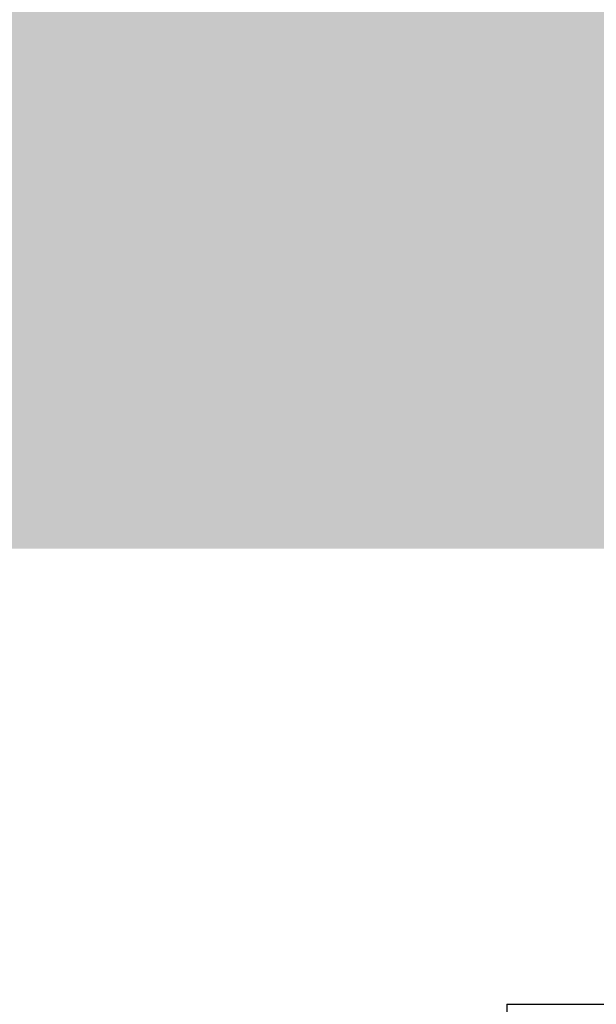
# Model space of a CAD drawing. Header units: millimetres. Extents: x -1815455 to -1797936, y -2993 to 6528.
# Tile 3 of 33: x -1811683 to -1810846, y 500 to 1928. Entities that reach past the tile are written whole.
import ezdxf

# ---------------------------------------------------------------- set-up
doc = ezdxf.new("R2010")
doc.units = ezdxf.units.MM
doc.header["$MEASUREMENT"] = 0
doc.linetypes.add('Wipeout_Contour', pattern=[1000, 0, -1000])
for name, color, linetype in [('4 - ZDIVO - SCHODIŠTĚ.3D', 7, 'Continuous'), ('Nové_4 - ZDIVO - STĚNY NENOSNÉ.3D', 7, 'Continuous'), ('Výplně - Povrchové', 7, 'Continuous')]:
    doc.layers.add(name, color=color, linetype=linetype)

# ---------------------------------------------------------------- blocks, each defined once
blk = doc.blocks.new('Řez_16', base_point=(-1118812.4, 0))
at = {"layer": 'Nové_4 - ZDIVO - STĚNY NENOSNÉ.3D', "linetype": 'Continuous', "lineweight": 0, "true_color": 0x000000}
blk.add_hatch(color=18, dxfattribs=at).paths.add_polyline_path([(-1812629.9, 1572.8), (-1812591.5, 1570.8), (-1812591.5, 1565.1), (-1812594.4, 1560.9), (-1812594.4, 1540.9), (-1812591.5, 1540.9), (-1812591.5, 1160.9), (-1810827.5, 1160.9), (-1810827.5, 2600), (-1809927.5, 2600), (-1809927.5, 1160.9), (-1805397.5, 1160.9), (-1805397.5, 2600), (-1804497.5, 2600), (-1804497.5, 1160.9), (-1804450.7, 1160.9), (-1803397.8, 2650), (-1811541.4, 2650), (-1811541.4, 3030), (-1811541.5, 3030), (-1811541.5, 3050), (-1811541.4, 3050), (-1811541.4, 3060), (-1811577, 3061.9), (-1811576.5, 3071.8), (-1812629.4, 1582.8)])
blk = doc.blocks.new('Řez_45', base_point=(-1118812.4, 0))
at = {"color": 254, "linetype": 'Wipeout_Contour', "lineweight": 0, "ltscale": 7241506.177509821}
blk.add_wipeout([(-1810976.5, 500), (-1810976.5, 250), (-1809776.5, 250), (-1809776.5, 500)], dxfattribs=at).dxf.layer = 'Výplně - Povrchové'
at = {"layer": '4 - ZDIVO - SCHODIŠTĚ.3D', "color": 7, "linetype": 'Continuous', "lineweight": 30}
blk.add_line((-1810976.5, 500), (-1809776.5, 500), dxfattribs=at)
at = {"color": 254, "linetype": 'Wipeout_Contour', "lineweight": 0, "ltscale": 7241506.039416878}
blk.add_wipeout([(-1809776.5, 250), (-1810976.5, 250), (-1810976.5, 0), (-1809776.5, 0)], dxfattribs=at).dxf.layer = 'Výplně - Povrchové'
at = {"layer": '4 - ZDIVO - SCHODIŠTĚ.3D', "color": 7, "linetype": 'Continuous', "lineweight": 30}
for p, q in [((-1810976.5, 500), (-1810976.5, 250)), ((-1809776.5, 250), (-1809776.5, 500)), ((-1810976.5, 250), (-1809776.5, 250)), ((-1810976.5, 0), (-1810976.5, 250)), ((-1809776.5, 0), (-1809776.5, 250))]:
    blk.add_line(p, q, dxfattribs=at)

msp = doc.modelspace()

# ---------------------------------------------------------------- block references
at = {"layer": 'Nové_4 - ZDIVO - STĚNY NENOSNÉ.3D', "lineweight": 0}
msp.add_blockref('Řez_16', (-1118812.4, 0), dxfattribs=at)

# ---------------------------------------------------------------- next in the draw order: block references
at = {"layer": '4 - ZDIVO - SCHODIŠTĚ.3D', "lineweight": 0}
msp.add_blockref('Řez_45', (-1118812.4, 0), dxfattribs=at)

doc.saveas('drawing.dxf')
